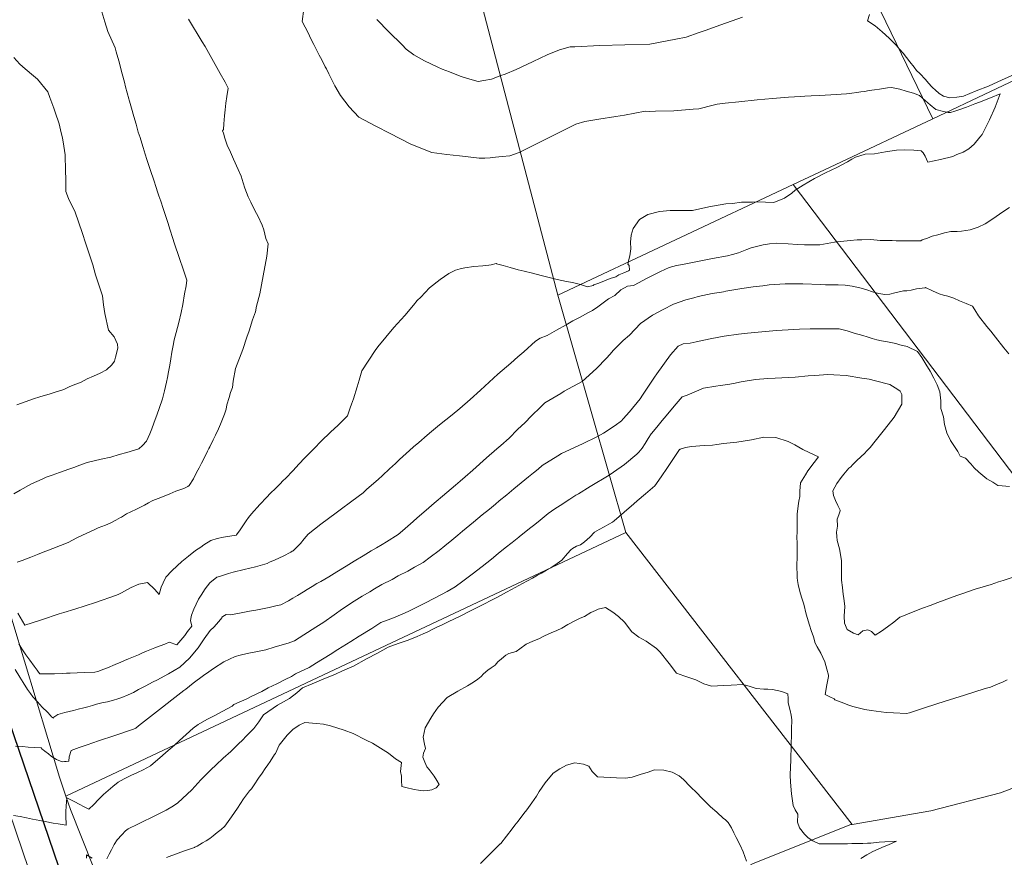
# Model space of a CAD drawing. Header units: inches. Extents: x 11351264 to 11356330, y 6702313 to 6706468.
# Tile 27 of 160: x 11352749 to 11353243, y 6702904 to 6703324. Entities that reach past the tile are written whole.
import ezdxf

# ---------------------------------------------------------------- set-up
doc = ezdxf.new("R2010")
doc.units = ezdxf.units.IN
doc.header["$MEASUREMENT"] = 0
doc.layers.add('Shumate_Contours_clip1', color=7, linetype='Continuous', lineweight=0)
doc.layers.add('Shumate_Parcels_clip1', color=7, linetype='Continuous', lineweight=0)
doc.layers.add('Shumate_Streets_clip1', color=7, linetype='Continuous')

msp = doc.modelspace()

# ---------------------------------------------------------------- linework, layer by layer
at = {"layer": 'Shumate_Contours_clip1'}
for points, elevation in [([(11352789.19, 6703331.49), (11352791.74, 6703323.14), (11352793.24, 6703318.24), (11352796.94, 6703310.18), (11352797.52, 6703308.13), (11352798.85, 6703303.59), (11352800.51, 6703297.06), (11352801.58, 6703292.82), (11352802.17, 6703290.53), (11352803.81, 6703284.5), (11352803.99, 6703283.9), (11352804.16, 6703283.33), (11352805.19, 6703279.9), (11352806.35, 6703275.72), (11352807.39, 6703271.89), (11352808.45, 6703267.87), (11352809.4, 6703265.16), (11352810.35, 6703262.34), (11352811.05, 6703260.05), (11352812.04, 6703256.86), (11352812.88, 6703254.15), (11352813.5, 6703252.15), (11352814.18, 6703250.13), (11352814.86, 6703248.1), (11352816.16, 6703244.23), (11352816.29, 6703243.83), (11352817.55, 6703239.99), (11352818.21, 6703237.96), (11352818.87, 6703235.93), (11352819.77, 6703233.19), (11352820.96, 6703229.52), (11352823.44, 6703221.96), (11352824.35, 6703219.15), (11352825.89, 6703214.42), (11352826.54, 6703212.38), (11352829.2, 6703204.44), (11352831.03, 6703199.06), (11352832.91, 6703193.58), (11352832.49, 6703190.67), (11352831.75, 6703186.82), (11352830.82, 6703181.36), (11352830.03, 6703177.3), (11352828.88, 6703172.3), (11352827.51, 6703167.28), (11352826.58, 6703163.59), (11352826.01, 6703160.83), (11352825.33, 6703157.42), (11352824.84, 6703154.17), (11352824.3, 6703151.03), (11352823.66, 6703147.61), (11352823.15, 6703144.77), (11352822.63, 6703142.38), (11352821.64, 6703138.04), (11352820.7, 6703134.13), (11352818.95, 6703129.26), (11352817.94, 6703126.35), (11352816.37, 6703121.89), (11352815.4, 6703119.1), (11352814.34, 6703116.45), (11352812.67, 6703112.92), (11352810.6, 6703110.67), (11352808.77, 6703108.96), (11352802.73, 6703107.24), (11352798.87, 6703106.11), (11352794.81, 6703104.87), (11352789.97, 6703103.89), (11352782.96, 6703102.1), (11352778.76, 6703100.59), (11352776.7, 6703099.72), (11352773.75, 6703098.82), (11352769, 6703097.13), (11352765.29, 6703095.8), (11352762.29, 6703094.71), (11352760.38, 6703093.8), (11352754.91, 6703091.36), (11352749.21, 6703088.23), (11352746.14, 6703086.51)], 1418), ([(11352891.59, 6703329.73), (11352890.67, 6703323.41), (11352893.67, 6703317.6), (11352895.04, 6703314.66), (11352896.63, 6703311.77), (11352899.25, 6703306.5), (11352900.64, 6703304.11), (11352902.35, 6703300.61), (11352902.91, 6703299.59), (11352904.19, 6703297.05), (11352907.17, 6703291.03), (11352910.01, 6703286.15), (11352914.36, 6703280.46), (11352919.15, 6703275.33), (11352927.71, 6703270.8), (11352934.89, 6703267.09), (11352944.96, 6703261.94), (11352946.89, 6703261.06), (11352955.79, 6703257.6), (11352963.35, 6703256.56), (11352969.72, 6703255.87), (11352976.86, 6703255.16), (11352979.57, 6703254.82), (11352982.38, 6703254.75), (11352985.03, 6703254.9), (11352987.77, 6703255.25), (11352991.09, 6703255.57), (11352994.89, 6703256.03), (11352997.21, 6703256.8), (11352999.53, 6703257.59), (11353002.86, 6703259.25), (11353008.55, 6703262.1), (11353011.22, 6703263.44), (11353017.56, 6703266.63), (11353019.56, 6703267.63), (11353027.92, 6703271.8), (11353032.52, 6703273.2), (11353039.58, 6703274.27), (11353048, 6703275.72), (11353052.41, 6703276.4), (11353062.83, 6703278.29), (11353065.13, 6703278.23), (11353067.92, 6703278.37), (11353077.14, 6703278.5), (11353086.89, 6703279.37), (11353089.64, 6703279.59), (11353096.87, 6703281.3), (11353098.83, 6703281.93), (11353102.97, 6703282.32), (11353109.74, 6703283.05), (11353118.94, 6703283.99), (11353126.66, 6703284.73), (11353130.61, 6703285.03), (11353134.64, 6703285.35), (11353140.73, 6703285.78), (11353142.87, 6703285.86), (11353146.08, 6703286), (11353150.3, 6703286.25), (11353153.14, 6703286.41), (11353155.99, 6703286.57), (11353158.71, 6703286.76), (11353161.05, 6703286.93), (11353163.82, 6703287.12), (11353166.46, 6703287.4), (11353168.87, 6703287.75), (11353170.96, 6703288.05), (11353172.72, 6703288.27), (11353175.07, 6703288.65), (11353177.82, 6703289.06), (11353180.4, 6703289.41), (11353184.34, 6703290.12), (11353186.27, 6703290.17), (11353190.51, 6703289.32), (11353193.7, 6703288.38), (11353197.42, 6703287.37), (11353200.4, 6703286.26), (11353203.39, 6703283.61), (11353205.77, 6703281.53), (11353208.57, 6703279.22), (11353212.37, 6703278.25), (11353214.76, 6703277.74), (11353215.95, 6703277.66), (11353218.06, 6703278.3), (11353220.16, 6703279), (11353223.43, 6703280.15), (11353224.03, 6703280.33), (11353228.16, 6703281.97), (11353230.47, 6703282.87), (11353236.04, 6703285.08), (11353240.84, 6703286.99), (11353238.29, 6703280.42), (11353235.55, 6703274.05), (11353231.86, 6703266.72), (11353230.64, 6703265.24), (11353227.76, 6703261.74), (11353225.12, 6703259.4), (11353222.22, 6703257.79), (11353219.17, 6703256.59), (11353217.08, 6703255.61), (11353210.9, 6703254.07), (11353204.57, 6703252.84), (11353203.24, 6703255.77), (11353202.28, 6703257.5), (11353201.24, 6703258.45), (11353197.55, 6703258.76), (11353192.93, 6703258.89), (11353188.88, 6703258.77), (11353183.28, 6703258), (11353177.79, 6703256.88), (11353173.08, 6703256.85), (11353168.28, 6703255.3), (11353166.45, 6703254.33), (11353164.25, 6703252.89), (11353158.91, 6703250.04), (11353153.28, 6703247.43), (11353147.65, 6703244.65), (11353141.99, 6703241.16), (11353137.96, 6703238.66), (11353136.29, 6703237.22), (11353132.6, 6703234.67), (11353127.29, 6703232.61), (11353119, 6703232.88), (11353116.63, 6703232.63), (11353111.06, 6703232.63), (11353106.63, 6703232.05), (11353103.17, 6703231.92), (11353094.74, 6703230.38), (11353086.58, 6703228.61), (11353078.03, 6703228.5), (11353075.36, 6703228.54), (11353069.98, 6703228), (11353064.06, 6703226.57), (11353060.02, 6703223.96), (11353056.8, 6703219.49), (11353055.75, 6703216.22), (11353055.49, 6703212.69), (11353055.52, 6703209.32), (11353055.14, 6703205.72), (11353054.3, 6703202.54), (11353054.22, 6703202.2), (11353054.12, 6703201.59), (11353054.75, 6703200.91), (11353054.93, 6703198.67), (11353054.37, 6703198.19), (11353052.12, 6703197.33), (11353049.49, 6703196.23), (11353048.14, 6703195.33), (11353045.3, 6703194.37), (11353042.44, 6703193.29), (11353039.56, 6703192.17), (11353037.5, 6703191.46), (11353037.1, 6703191.23), (11353036.64, 6703190.94), (11353033.93, 6703190.24), (11353030.29, 6703191.36), (11353026.28, 6703192.42), (11353023.39, 6703192.94), (11353018.69, 6703193.99), (11353014.66, 6703194.94), (11353010.64, 6703195.93), (11353006.27, 6703197.06), (11353002.16, 6703198.03), (11352999.06, 6703198.82), (11352995.07, 6703199.87), (11352991.62, 6703200.89), (11352988.25, 6703201.85), (11352988.16, 6703201.88), (11352987.96, 6703201.93), (11352985.59, 6703201.23), (11352984.44, 6703201.19), (11352981.41, 6703200.82), (11352976.89, 6703200.38), (11352972.38, 6703199.85), (11352969.93, 6703199.35), (11352967.62, 6703198.61), (11352964.24, 6703197), (11352959.9, 6703193.97), (11352954.53, 6703189.74), (11352950.3, 6703185.1), (11352948.46, 6703183.44), (11352946.6, 6703181.13), (11352942.28, 6703175.92), (11352936.65, 6703169.82), (11352928.72, 6703160.21), (11352927.4, 6703158.25), (11352920.72, 6703148.2), (11352919.31, 6703143.51), (11352918.31, 6703140.07), (11352916.49, 6703134.14), (11352915.53, 6703131.38), (11352914.85, 6703129.57), (11352913.47, 6703125.5), (11352908.72, 6703120.94), (11352904.98, 6703117.36), (11352900.22, 6703112.77), (11352896.74, 6703109.23), (11352894.12, 6703106.53), (11352891.93, 6703104.27), (11352889.24, 6703101.46), (11352886.03, 6703098.01), (11352882.54, 6703094.35), (11352881.11, 6703092.93), (11352879.63, 6703091.45), (11352877.51, 6703089.35), (11352874.68, 6703086.52), (11352872.95, 6703084.69), (11352869.51, 6703081.03), (11352865.28, 6703076.41), (11352863.8, 6703074.5), (11352862.63, 6703072.83), (11352861.26, 6703070.91), (11352859.6, 6703068.29), (11352857.86, 6703065.79), (11352857.74, 6703065.71), (11352857.6, 6703065.67), (11352854.49, 6703065.13), (11352851.3, 6703064.64), (11352848.13, 6703064.02), (11352845, 6703063.08), (11352841.46, 6703060.93), (11352839.85, 6703059.62), (11352837.21, 6703057.96), (11352833.65, 6703055.22), (11352830.32, 6703052.42), (11352828.07, 6703050.38), (11352825.43, 6703047.85), (11352822.35, 6703044.69), (11352820.94, 6703041.76), (11352820.09, 6703039.55), (11352819.08, 6703035.89), (11352816.87, 6703038.44), (11352813.22, 6703041.98), (11352808.74, 6703041.12), (11352804.92, 6703039.38), (11352801.63, 6703037.62), (11352800.06, 6703036.75), (11352798.81, 6703036.11), (11352797.55, 6703035.62), (11352794.27, 6703034.45), (11352790.41, 6703033.07), (11352787.04, 6703031.95), (11352781.83, 6703030.26), (11352776.63, 6703028.6), (11352771.26, 6703026.87), (11352768.9, 6703026.16), (11352765.89, 6703025.16), (11352763, 6703024.23), (11352759.44, 6703023.07), (11352751.68, 6703020.62), (11352748.11, 6703026.6)], 1414), ([(11352833.79, 6703324.48), (11352840.63, 6703313.19), (11352842.14, 6703310.75), (11352849.55, 6703297.25), (11352852.03, 6703292.9), (11352853.67, 6703289.95), (11352852.93, 6703285.63), (11352852.38, 6703282.35), (11352852.14, 6703279.06), (11352851.84, 6703276.05), (11352851.4, 6703271.96), (11352851.29, 6703269.18), (11352850.83, 6703268.57), (11352851.35, 6703267.39), (11352851.93, 6703264.87), (11352853.18, 6703261.24), (11352854.75, 6703257.76), (11352856.36, 6703254.29), (11352858.67, 6703249.14), (11352860.06, 6703245.7), (11352861.14, 6703242.37), (11352861.95, 6703239.71), (11352863.71, 6703235.32), (11352864.94, 6703232.65), (11352867.19, 6703228.25), (11352868.48, 6703225.91), (11352870.62, 6703221.2), (11352871.5, 6703218.87), (11352872.58, 6703214.53), (11352873.63, 6703211.85), (11352872.97, 6703205.56), (11352871.2, 6703195.72), (11352869.55, 6703186.8), (11352867.88, 6703180.59), (11352867.26, 6703177.79), (11352865.79, 6703173.66), (11352864.18, 6703168.22), (11352862.96, 6703164.98), (11352860.93, 6703158.75), (11352857.23, 6703149.25), (11352856.14, 6703142.97), (11352855.74, 6703139.76), (11352854.81, 6703137.27), (11352854.1, 6703134.66), (11352853.02, 6703131.04), (11352852.69, 6703128.94), (11352851.81, 6703126.38), (11352850.83, 6703123.84), (11352849.78, 6703121.31), (11352848.78, 6703118.97), (11352847.34, 6703115.93), (11352846.17, 6703113.44), (11352844.42, 6703110), (11352843.89, 6703109.16), (11352843.31, 6703107.9), (11352841.56, 6703104.29), (11352840.32, 6703101.88), (11352839.03, 6703099.49), (11352837.72, 6703097.16), (11352836.3, 6703093.99), (11352834.03, 6703090.61), (11352833.34, 6703090.18), (11352831.34, 6703089.18), (11352827.4, 6703087.74), (11352824.43, 6703086.47), (11352821.46, 6703085.25), (11352818.47, 6703084.08), (11352815.84, 6703083.02), (11352815.5, 6703082.84), (11352813.62, 6703081.85), (11352811.62, 6703080.8), (11352809.61, 6703079.76), (11352807.64, 6703078.7), (11352804.83, 6703077.37), (11352802.68, 6703076.4), (11352800.11, 6703074.77), (11352799.62, 6703074.48), (11352797.23, 6703073.2), (11352794.43, 6703071.75), (11352792.14, 6703070.74), (11352790.26, 6703070.03), (11352788.38, 6703069.34), (11352786.35, 6703068.42), (11352782.71, 6703066.77), (11352777.76, 6703064.28), (11352773.31, 6703062.02), (11352765.64, 6703059.01), (11352759.95, 6703056.81), (11352757.97, 6703056.03), (11352754.62, 6703054.71), (11352750.31, 6703053.04), (11352747.82, 6703052.08)], 1416), ([(11352928.13, 6703324.36), (11352934.21, 6703318.15), (11352940.91, 6703311.55), (11352942.82, 6703309.5), (11352946.71, 6703306.61), (11352952.02, 6703303.65), (11352958.8, 6703300.42), (11352960.96, 6703299.4), (11352964.7, 6703298.01), (11352969.95, 6703295.88), (11352973.68, 6703294.75), (11352978.98, 6703293.27), (11352981.8, 6703293.75), (11352985.71, 6703294.46), (11352990.35, 6703296.2), (11352992.51, 6703296.93), (11352998.08, 6703299.28), (11353000.51, 6703300.47), (11353006.56, 6703303.28), (11353013.58, 6703306.62), (11353019.8, 6703309.06), (11353025.21, 6703310.68), (11353027.49, 6703310.7), (11353040.09, 6703311.21), (11353052.61, 6703311.6), (11353065.14, 6703312.01), (11353078.14, 6703314.4), (11353083.27, 6703315.43), (11353089.9, 6703317.87), (11353092.93, 6703318.85), (11353100.71, 6703321.73), (11353111.52, 6703325.58)], 1412), ([(11353175.33, 6703326.77), (11353174.22, 6703323.69), (11353178.19, 6703321.14), (11353181.69, 6703318.12), (11353185.12, 6703314.93), (11353188.64, 6703311.48), (11353190.39, 6703309.52), (11353192.15, 6703307.48), (11353195.56, 6703303.17), (11353197.68, 6703300.47), (11353198.9, 6703298.76), (11353200.47, 6703297.21), (11353203.35, 6703294.23), (11353204.92, 6703292.41), (11353206.55, 6703290.64), (11353208.67, 6703288.61), (11353209.78, 6703287.67), (11353210.27, 6703287.17), (11353212.41, 6703285.93), (11353215.64, 6703284.96), (11353219.18, 6703285.3), (11353222.41, 6703285.93), (11353228.85, 6703288.47), (11353234.93, 6703290.96), (11353241.88, 6703294.14), (11353248.99, 6703297.28)], 1412), ([(11352746.08, 6703305.23), (11352749.17, 6703301.87), (11352751.84, 6703299.61), (11352756.02, 6703296.14), (11352758.04, 6703294.42), (11352763.08, 6703288.08), (11352764.19, 6703285.17), (11352766.17, 6703279.86), (11352766.81, 6703277.77), (11352768.79, 6703271.97), (11352769.91, 6703267.49), (11352770.44, 6703264.93), (11352771.23, 6703260.74), (11352771.94, 6703256.39), (11352771.95, 6703248.36), (11352772.16, 6703244.18), (11352772.27, 6703238.04), (11352773.59, 6703234.55), (11352775.52, 6703230.34), (11352776.71, 6703228.16), (11352780.5, 6703216.97), (11352782.01, 6703212.37), (11352785.77, 6703201.24), (11352787.08, 6703196.33), (11352790.59, 6703185.67), (11352791.03, 6703181.27), (11352791.71, 6703176.87), (11352793.57, 6703168.53), (11352796.47, 6703165.19), (11352798.18, 6703161.56), (11352798.34, 6703159.54), (11352797.06, 6703154.9), (11352796.94, 6703154.28), (11352796.58, 6703152.96), (11352795.23, 6703151.19), (11352792.58, 6703148.65), (11352789.48, 6703146.98), (11352786.14, 6703145.4), (11352782.86, 6703144.18), (11352779.86, 6703142.51), (11352777.29, 6703141.45), (11352774.19, 6703140.27), (11352771.12, 6703138.82), (11352766.38, 6703137.25), (11352764.36, 6703136.6), (11352759.15, 6703135.16), (11352755.92, 6703134.02), (11352751.72, 6703132.58), (11352747.64, 6703131.03)], 1420), ([(11353245.45, 6703230.06), (11353242.22, 6703227.79), (11353238.87, 6703225.54), (11353236.19, 6703223.66), (11353233.29, 6703221.78), (11353229.75, 6703220.25), (11353225.83, 6703218.88), (11353221.42, 6703218.12), (11353219.25, 6703217.95), (11353216.18, 6703217.94), (11353212.87, 6703217.26), (11353209.62, 6703216.41), (11353206.78, 6703215.62), (11353204.33, 6703214.71), (11353201.68, 6703213.82), (11353201.11, 6703213.34), (11353199.29, 6703213.34), (11353194.74, 6703213.29), (11353192.22, 6703213.24), (11353188.68, 6703213.33), (11353186.63, 6703213.43), (11353183.32, 6703213.49), (11353180.69, 6703213.5), (11353176.01, 6703214.07), (11353171.51, 6703213.9), (11353169.05, 6703213.81), (11353165.68, 6703213.57), (11353157.83, 6703212.57), (11353150.44, 6703211.32), (11353142.78, 6703211.23), (11353139.07, 6703211.49), (11353134.48, 6703211.74), (11353128.65, 6703212.15), (11353125.2, 6703211.79), (11353121.98, 6703211.29), (11353115.93, 6703209.76), (11353113.71, 6703208.94), (11353109.54, 6703207.31), (11353106.64, 6703206.46), (11353104.09, 6703205.72), (11353096.56, 6703204.43), (11353089.02, 6703203.01), (11353081.48, 6703201.51), (11353078.51, 6703201.01), (11353074.76, 6703200.01), (11353070.46, 6703197.89), (11353066.46, 6703195.95), (11353063.04, 6703194.18), (11353059.82, 6703192.43), (11353056.89, 6703190.91), (11353053.9, 6703190.61), (11353050.56, 6703188.69), (11353047.64, 6703185.91), (11353044.35, 6703184.2), (11353041.64, 6703182.3), (11353039.04, 6703180.28), (11353036.32, 6703178.38), (11353034.1, 6703177.15), (11353030.16, 6703175.08), (11353026.51, 6703173.23), (11353023.13, 6703171.2), (11353018.37, 6703168.48), (11353015.99, 6703167.18), (11353013.6, 6703165.89), (11353010.06, 6703164.52), (11353007.7, 6703163.01), (11353001.88, 6703157.64), (11352998.94, 6703155.17), (11352995.36, 6703151.92), (11352988.86, 6703146.44), (11352980.13, 6703138.36), (11352975, 6703133.75), (11352969.9, 6703129.16), (11352965.91, 6703126.03), (11352962.76, 6703123.46), (11352959.62, 6703120.99), (11352955.67, 6703117.73), (11352953.37, 6703115.9), (11352949.19, 6703112.25), (11352946.6, 6703109.97), (11352944.64, 6703108.23), (11352939.61, 6703103.59), (11352937.56, 6703101.66), (11352934.59, 6703098.93), (11352930.99, 6703095.63), (11352928.82, 6703093.69), (11352923.2, 6703088.71), (11352921.25, 6703086.99), (11352915.71, 6703082.67), (11352909.87, 6703078.45), (11352907.76, 6703076.91), (11352900.09, 6703071.16), (11352893.68, 6703066.17), (11352891.76, 6703063.9), (11352889.91, 6703061.44), (11352886.45, 6703058.02), (11352886.14, 6703057.8), (11352885.79, 6703057.59), (11352885.05, 6703057.17), (11352881.15, 6703055.11), (11352877.21, 6703053.38), (11352874.37, 6703052.13), (11352873.2, 6703051.45), (11352867.33, 6703049.8), (11352861.71, 6703048.5), (11352856.12, 6703047.08), (11352853.71, 6703046.41), (11352851.32, 6703045.63), (11352849.22, 6703044.92), (11352847.86, 6703044.56), (11352844.41, 6703041.81), (11352842.13, 6703038.81), (11352840.01, 6703035.68), (11352838.77, 6703033.52), (11352836.39, 6703028.62), (11352835.24, 6703025.61), (11352835.04, 6703024.68), (11352834.77, 6703022.88), (11352835.36, 6703020.09), (11352833.25, 6703017.43), (11352831.84, 6703015.35), (11352827.93, 6703010.77), (11352824.01, 6703011.99), (11352821.79, 6703011.07), (11352819.51, 6703010.27), (11352816.82, 6703009.25), (11352812.65, 6703007.49), (11352810.6, 6703006.6), (11352808.56, 6703005.72), (11352805.38, 6703004.37), (11352803.63, 6703003.61), (11352801.67, 6703002.79), (11352799.72, 6703001.98), (11352796.88, 6703000.8), (11352793.04, 6702999.19), (11352790.81, 6702998.26), (11352788.82, 6702997.42), (11352788.26, 6702997.3), (11352786.73, 6702996.97), (11352781.52, 6702996.82), (11352777.88, 6702996.73), (11352774.31, 6702996.53), (11352772.6, 6702996.43), (11352770.47, 6702996.27), (11352766.51, 6702996.14), (11352762.8, 6702996.11), (11352759.74, 6702996.13), (11352759.17, 6702996.23), (11352758.55, 6702996.92), (11352757.79, 6702998.01), (11352756.24, 6703000.03), (11352754.12, 6703002.93), (11352752.1, 6703005.76), (11352750.1, 6703008.69), (11352748.61, 6703011.22)], 1412), ([(11353245.18, 6703156.68), (11353242.7, 6703159.6), (11353238.46, 6703164.96), (11353236.1, 6703167.94), (11353234.22, 6703170.32), (11353229.96, 6703175.65), (11353228.18, 6703178.74), (11353227.04, 6703180.48), (11353223.71, 6703181.83), (11353220.43, 6703183.15), (11353217.53, 6703184.52), (11353214.53, 6703185.62), (11353212.42, 6703186.14), (11353210.27, 6703186.67), (11353206.88, 6703188.27), (11353203.46, 6703189.85), (11353203.2, 6703189.81), (11353198.94, 6703189.18), (11353196.15, 6703188.54), (11353193.98, 6703188.24), (11353192.4, 6703188.21), (11353188.07, 6703187.22), (11353185.56, 6703186.53), (11353182.93, 6703186.38), (11353179.97, 6703186.96), (11353177.25, 6703187.63), (11353173.41, 6703188.9), (11353170.51, 6703189.71), (11353166.55, 6703190.63), (11353163.14, 6703191.13), (11353159.54, 6703191.2), (11353153.16, 6703191.31), (11353150.7, 6703191.4), (11353141.8, 6703191.72), (11353133.06, 6703191.75), (11353124.94, 6703191.21), (11353121.76, 6703190.77), (11353117.02, 6703190.3), (11353111.27, 6703189.35), (11353109.26, 6703189.11), (11353103.19, 6703188.11), (11353102.03, 6703187.81), (11353101.06, 6703187.64), (11353096.35, 6703186.83), (11353089.37, 6703185.36), (11353087.11, 6703184.76), (11353083.19, 6703183.66), (11353077.06, 6703181.54), (11353071.77, 6703178.95), (11353066.52, 6703176.02), (11353060.49, 6703171.88), (11353054.88, 6703166.06), (11353051.73, 6703163.28), (11353046.94, 6703158.55), (11353045, 6703156.36), (11353043.4, 6703154.47), (11353038.44, 6703149.29), (11353031.22, 6703142.84), (11353022.19, 6703137.87), (11353020.44, 6703136.73), (11353012.48, 6703132.1), (11353010.5, 6703130.08), (11353005.63, 6703125.45), (11353002.54, 6703122.26), (11352998.78, 6703118.71), (11352994.6, 6703114.43), (11352990.31, 6703110.68), (11352988.3, 6703108.99), (11352983.23, 6703104.52), (11352976.31, 6703098.36), (11352972.57, 6703095.01), (11352969.99, 6703092.85), (11352967.57, 6703090.84), (11352963.23, 6703087.09), (11352955.82, 6703080.71), (11352954.15, 6703079.21), (11352948.42, 6703074.32), (11352946.49, 6703072.59), (11352941.02, 6703067.95), (11352938.83, 6703065.99), (11352933, 6703062.42), (11352930.83, 6703061.02), (11352928.04, 6703059.35), (11352925.42, 6703057.77), (11352921.36, 6703055.32), (11352916.87, 6703052.64), (11352912.74, 6703050.1), (11352908.19, 6703047.29), (11352904.18, 6703044.8), (11352900.02, 6703042.52), (11352898.11, 6703041.41), (11352895.75, 6703040), (11352893.2, 6703038.38), (11352891.45, 6703037.29), (11352888.42, 6703035.43), (11352886.08, 6703034.03), (11352883.83, 6703032.74), (11352880, 6703030.78), (11352877.45, 6703030.2), (11352874.16, 6703029.5), (11352870.87, 6703028.75), (11352870.79, 6703028.73), (11352867.55, 6703028.11), (11352864.26, 6703027.52), (11352860.96, 6703026.9), (11352858.42, 6703026.44), (11352857.43, 6703026.3), (11352854.84, 6703025.79), (11352852.55, 6703025.83), (11352850.87, 6703024.98), (11352850.47, 6703024.55), (11352850.56, 6703024.44), (11352848.71, 6703022.18), (11352846.55, 6703019.66), (11352844.6, 6703017.8), (11352841.56, 6703013.67), (11352838.51, 6703009.18), (11352834.18, 6703004.01), (11352829.44, 6702999.5), (11352823.67, 6702996.07), (11352817.85, 6702993.02), (11352816, 6702992.14), (11352812.03, 6702990.01), (11352808.68, 6702988.32), (11352806.1, 6702986.75), (11352803.48, 6702985.56), (11352800.31, 6702984.25), (11352798.27, 6702983.6), (11352796.02, 6702982.97), (11352793.06, 6702982.18), (11352790.28, 6702981.53), (11352787.65, 6702980.95), (11352785.52, 6702980.32), (11352783.3, 6702979.66), (11352781.23, 6702979.13), (11352778.31, 6702978.42), (11352776.03, 6702977.82), (11352771.68, 6702976.69), (11352768.16, 6702975.78), (11352766.24, 6702974.48), (11352765.98, 6702973.91), (11352765.02, 6702974.54), (11352764.46, 6702975.18), (11352762.92, 6702976.86), (11352760.35, 6702979.51), (11352757.93, 6702982.16), (11352755.68, 6702984.65), (11352754.42, 6702986.26), (11352753.04, 6702988.37), (11352750.86, 6702991.79), (11352749.2, 6702994.4), (11352746.85, 6702998.32)], 1410), ([(11353245.49, 6703090.13), (11353241.88, 6703090.44), (11353239.65, 6703090.58), (11353237.11, 6703092.22), (11353234.22, 6703093.98), (11353230.22, 6703097.22), (11353227.8, 6703099.43), (11353226.05, 6703101.42), (11353223.45, 6703104.24), (11353220.8, 6703105.33), (11353219.55, 6703107.59), (11353215.96, 6703113.12), (11353214.11, 6703116.97), (11353213, 6703121.24), (11353212.35, 6703124.98), (11353211.13, 6703129.26), (11353211.14, 6703133.06), (11353210.66, 6703137.61), (11353209.17, 6703141.09), (11353207.55, 6703144.5), (11353205.66, 6703148.03), (11353203.57, 6703151.41), (11353201.54, 6703154.77), (11353199.36, 6703157.89), (11353194.16, 6703160.25), (11353190.52, 6703161.18), (11353188.52, 6703161.75), (11353184.36, 6703162.6), (11353181.31, 6703163.15), (11353178.9, 6703163.61), (11353176.63, 6703164.29), (11353174.16, 6703165.11), (11353171.91, 6703165.82), (11353167.61, 6703167), (11353164.03, 6703168.23), (11353162.07, 6703168.68), (11353160.05, 6703169.13), (11353154.25, 6703169.22), (11353150.04, 6703169.15), (11353145.55, 6703169.17), (11353140.26, 6703168.95), (11353137.32, 6703168.84), (11353128.61, 6703168.35), (11353119.39, 6703167.58), (11353114.16, 6703167.04), (11353109.57, 6703166.57), (11353102.4, 6703165.52), (11353099.65, 6703165.03), (11353095.32, 6703164.24), (11353088.32, 6703162.72), (11353085.31, 6703162.07), (11353081.79, 6703161.61), (11353079.33, 6703160.57), (11353075.53, 6703156.19), (11353068.66, 6703146.56), (11353067.53, 6703144.9), (11353061.52, 6703135.87), (11353060.28, 6703134.13), (11353054.98, 6703127.49), (11353051.8, 6703124.03), (11353050.98, 6703123.07), (11353047.68, 6703120.66), (11353041.89, 6703116.86), (11353038.8, 6703115.25), (11353031.43, 6703111.56), (11353020.83, 6703106.62), (11353018.93, 6703105.5), (11353011.11, 6703100.62), (11353009.03, 6703098.81), (11353006.72, 6703096.94), (11353004.27, 6703095.02), (11353000.55, 6703092), (11352996.93, 6703088.94), (11352993.32, 6703085.88), (11352989.61, 6703082.86), (11352987.68, 6703081.29), (11352984.64, 6703078.81), (11352981, 6703075.84), (11352976.63, 6703072.27), (11352971.23, 6703067.74), (11352968.83, 6703065.74), (11352965.83, 6703063.2), (11352962.34, 6703060.32), (11352959.52, 6703058.07), (11352954.96, 6703054.73), (11352951.44, 6703051.93), (11352947.15, 6703049.67), (11352943.67, 6703047.69), (11352938.95, 6703045.24), (11352935.83, 6703043.52), (11352930.76, 6703040.9), (11352927.06, 6703038.71), (11352924.66, 6703037.28), (11352920.87, 6703035.03), (11352916.81, 6703032.59), (11352910.94, 6703028.67), (11352906.86, 6703025.8), (11352901.54, 6703022.09), (11352897.66, 6703019.47), (11352891.52, 6703015.67), (11352886.83, 6703012.76), (11352883.72, 6703011.5), (11352880.77, 6703010.63), (11352876.69, 6703009.46), (11352872.52, 6703008.25), (11352869.2, 6703007.58), (11352863.15, 6703006.31), (11352859.71, 6703005.48), (11352857.12, 6703004.9), (11352851.36, 6703002.18), (11352846.25, 6702998.81), (11352843.93, 6702997.17), (11352841.18, 6702995.23), (11352836.13, 6702991.52), (11352832.32, 6702988.52), (11352831.34, 6702987.84), (11352825.31, 6702983.11), (11352820.66, 6702979.46), (11352814.65, 6702974.73), (11352808.69, 6702970.01), (11352807.24, 6702968.91), (11352806.11, 6702968.32), (11352802.55, 6702967.17), (11352799.2, 6702966.07), (11352797.28, 6702965.43), (11352794.34, 6702964.42), (11352791.1, 6702963.31), (11352788.66, 6702962.49), (11352782.94, 6702960.55), (11352778.9, 6702959.18), (11352774.89, 6702957.69), (11352773.88, 6702954.56), (11352773.69, 6702952.39), (11352772.3, 6702952.11), (11352771.44, 6702952.13), (11352770.3, 6702952.07), (11352767.49, 6702953.19), (11352765.03, 6702954.73), (11352763.43, 6702955.95), (11352761.68, 6702957.37), (11352760.78, 6702958.08), (11352760.31, 6702958.39), (11352759.76, 6702959.03), (11352756.33, 6702959.28), (11352753.36, 6702959.45), (11352750.46, 6702959.63), (11352746.98, 6702959.79)], 1408), ([(11353246.8, 6703044.51), (11353242.3, 6703042.96), (11353240.06, 6703042.23), (11353236.32, 6703040.95), (11353232.36, 6703039.81), (11353228.32, 6703038.58), (11353222.19, 6703036.51), (11353219.04, 6703035.4), (11353215.87, 6703034.31), (11353212.69, 6703033.13), (11353209.57, 6703031.96), (11353205.7, 6703030.5), (11353201.89, 6703029.03), (11353198.09, 6703027.55), (11353194.29, 6703026.06), (11353190.67, 6703024.63), (11353190.54, 6703024.53), (11353190.52, 6703024.51), (11353190.5, 6703024.5), (11353187.45, 6703022.14), (11353184.37, 6703019.74), (11353181.26, 6703017.48), (11353178.09, 6703015.56), (11353176.36, 6703017.37), (11353174.47, 6703018.19), (11353171.98, 6703017.78), (11353169.7, 6703015.63), (11353167.27, 6703016.61), (11353164.04, 6703018.37), (11353162.76, 6703021.48), (11353162.65, 6703025.15), (11353162.89, 6703029.97), (11353162.38, 6703034.15), (11353162.06, 6703035.92), (11353161.69, 6703039.53), (11353161.32, 6703043.14), (11353161.21, 6703048.47), (11353161.32, 6703050.55), (11353161.34, 6703053.01), (11353160.19, 6703058.9), (11353159.16, 6703062.99), (11353158.87, 6703065.04), (11353158.68, 6703067.2), (11353159.18, 6703070.23), (11353159.06, 6703073.8), (11353159.91, 6703075.92), (11353160.62, 6703077.92), (11353160.6, 6703078.17), (11353160.59, 6703078.25), (11353159.46, 6703080.56), (11353158.31, 6703083.07), (11353157.29, 6703085.55), (11353156.97, 6703087.85), (11353158.84, 6703091.53), (11353161.03, 6703094.56), (11353162.4, 6703096.22), (11353165.02, 6703099.37), (11353165.9, 6703100.04), (11353166.7, 6703100.91), (11353167.43, 6703101.68), (11353169.07, 6703103.24), (11353170.84, 6703104.75), (11353173.06, 6703106.93), (11353173.67, 6703107.61), (11353175.6, 6703109.69), (11353178.08, 6703112.8), (11353182.84, 6703118.67), (11353187.63, 6703124.88), (11353191.57, 6703131.44), (11353191.6, 6703136.28), (11353190.75, 6703137.84), (11353189.54, 6703138.8), (11353185.46, 6703141.26), (11353178.34, 6703143.08), (11353175.07, 6703143.89), (11353171.42, 6703144.51), (11353163.53, 6703145.76), (11353157.41, 6703146.06), (11353154.32, 6703146.27), (11353147.85, 6703145.79), (11353144.61, 6703145.62), (11353137.95, 6703145.01), (11353127.98, 6703144.43), (11353124.38, 6703144.26), (11353118.05, 6703143.72), (11353110.91, 6703142.59), (11353107.05, 6703141.77), (11353104.32, 6703141.32), (11353100.37, 6703140.73), (11353098.22, 6703140.35), (11353092.1, 6703139.45), (11353086.19, 6703136.87), (11353083.81, 6703135.84), (11353081.4, 6703135.02), (11353077.34, 6703130.38), (11353073.29, 6703125.63), (11353071.31, 6703123.27), (11353069.24, 6703120.75), (11353066.09, 6703116.78), (11353065.79, 6703116.44), (11353064.21, 6703114.1), (11353062.81, 6703111.67), (11353061.29, 6703109.3), (11353059.65, 6703107.39), (11353059.22, 6703106.91), (11353058.64, 6703106.39), (11353052.41, 6703101.18), (11353050.7, 6703099.89), (11353044.65, 6703095.77), (11353035.26, 6703090.03), (11353029.32, 6703086.41), (11353028.02, 6703085.68), (11353025.04, 6703083.79), (11353020.13, 6703080.64), (11353017.53, 6703078.93), (11353015.76, 6703077.73), (11353014.08, 6703076.56), (11353012.09, 6703074.91), (11353010.04, 6703073.14), (11353007.39, 6703071.04), (11353004.71, 6703068.98), (11353002.05, 6703066.9), (11352999.79, 6703065.1), (11352999.34, 6703064.74), (11352995.99, 6703062.04), (11352992.55, 6703059.27), (11352989.11, 6703056.5), (11352985.66, 6703053.74), (11352980.94, 6703050), (11352975.98, 6703046.07), (11352971.34, 6703042.56), (11352967.51, 6703039.73), (11352963.4, 6703037.44), (11352957.43, 6703034.24), (11352951.9, 6703031.5), (11352948.97, 6703029.92), (11352944.2, 6703027.58), (11352940.81, 6703026.07), (11352935.64, 6703023.83), (11352933.38, 6703023.13), (11352930.15, 6703021.84), (11352925.61, 6703018.88), (11352919.4, 6703015.12), (11352915.17, 6703012.38), (11352908.64, 6703008.43), (11352904.7, 6703005.88), (11352897.88, 6703001.74), (11352894.21, 6702999.38), (11352887.4, 6702996.1), (11352885.45, 6702994.82), (11352882.23, 6702993.27), (11352877.96, 6702991.07), (11352873.73, 6702989.06), (11352870.48, 6702987.33), (11352865.18, 6702984.86), (11352863.01, 6702983.66), (11352856.46, 6702980.73), (11352856.14, 6702980.43), (11352855.6, 6702980.01), (11352850.99, 6702977.49), (11352846.57, 6702975.15), (11352842.86, 6702973.18), (11352838.5, 6702970.8), (11352836, 6702968.84), (11352832.56, 6702965.72), (11352829.19, 6702962.73), (11352826.64, 6702960.43), (11352822.29, 6702956.63), (11352820.71, 6702955.2), (11352814.73, 6702950.07), (11352810.9, 6702947.95), (11352808.06, 6702946.63), (11352804.8, 6702945.17), (11352801.45, 6702943.42), (11352798.47, 6702941.74), (11352795.75, 6702939.71), (11352793.44, 6702937.67), (11352791.12, 6702935.62), (11352788.5, 6702933.06), (11352786.22, 6702930.69), (11352783.77, 6702928.2), (11352781.08, 6702929.64), (11352779.18, 6702930.65), (11352776.42, 6702932.07), (11352772.64, 6702933.88), (11352772.29, 6702929.71), (11352772.25, 6702927.12), (11352772.26, 6702925.04), (11352772.36, 6702920.23), (11352768.3, 6702920.88), (11352765.77, 6702921.31), (11352761.81, 6702922.05), (11352759.13, 6702922.56), (11352755.51, 6702923.29), (11352752.46, 6702923.91), (11352749.28, 6702924.56), (11352745.86, 6702925.03)], 1406), ([(11353244.42, 6702993.06), (11353242.4, 6702992.16), (11353239.44, 6702990.9), (11353236.04, 6702989.48), (11353233.33, 6702988.76), (11353232.78, 6702988.61), (11353223, 6702985.49), (11353213.22, 6702982.36), (11353203.45, 6702979.23), (11353195.32, 6702976.65), (11353193.84, 6702976.29), (11353187.34, 6702976.55), (11353183.67, 6702976.71), (11353176.06, 6702977.68), (11353172.9, 6702978.29), (11353166.92, 6702979.82), (11353165.01, 6702980.42), (11353161.07, 6702981.99), (11353158.34, 6702982.9), (11353157.96, 6702983.07), (11353157.6, 6702983.55), (11353155.46, 6702984.65), (11353153.11, 6702985.84), (11353153.97, 6702990.55), (11353154.74, 6702994.8), (11353154.72, 6702995.4), (11353153.95, 6702998.54), (11353152.84, 6703002.24), (11353150.95, 6703006.46), (11353149.13, 6703009.61), (11353148.1, 6703011.5), (11353147.15, 6703014.77), (11353146.11, 6703017.82), (11353145.18, 6703020.51), (11353143.55, 6703026.07), (11353142.32, 6703031.07), (11353141.35, 6703034.1), (11353140.68, 6703036.35), (11353140, 6703038.83), (11353139.5, 6703040.98), (11353139.17, 6703043.02), (11353139.03, 6703044.34), (11353138.94, 6703046.43), (11353138.9, 6703049.08), (11353138.93, 6703051.53), (11353138.98, 6703053.77), (11353139.09, 6703058.47), (11353139.1, 6703061.9), (11353138.92, 6703064.56), (11353138.99, 6703067.61), (11353139, 6703070.18), (11353138.99, 6703076.29), (11353139.46, 6703080.34), (11353139.85, 6703082.73), (11353140.41, 6703085.03), (11353140.39, 6703087.79), (11353140.77, 6703091.88), (11353143.28, 6703095.97), (11353144.45, 6703097.96), (11353147.54, 6703102.11), (11353149.65, 6703104.95), (11353147.84, 6703105.81), (11353141.85, 6703108.64), (11353137.83, 6703111.01), (11353134.58, 6703112.75), (11353128.31, 6703114.7), (11353122.22, 6703114.82), (11353116.18, 6703113.53), (11353108.79, 6703112.35), (11353102.07, 6703111.59), (11353098.68, 6703111.25), (11353096.61, 6703110.79), (11353092.4, 6703110.65), (11353086.07, 6703110.16), (11353082.99, 6703109.61), (11353080.35, 6703108.88), (11353080.11, 6703108.68), (11353080.05, 6703108.59), (11353077.04, 6703104.17), (11353073.9, 6703099.59), (11353070.76, 6703095.02), (11353067.61, 6703090.47), (11353062.87, 6703086.39), (11353058.76, 6703082.86), (11353057.17, 6703081.46), (11353052.31, 6703077.17), (11353047.23, 6703072.82), (11353046.4, 6703072.26), (11353044.59, 6703071.24), (11353042.16, 6703069.88), (11353039.72, 6703068.51), (11353037.29, 6703067.14), (11353035.07, 6703064.75), (11353032.33, 6703062.4), (11353030.35, 6703060.83), (11353028.38, 6703060.13), (11353026.33, 6703059.02), (11353025.55, 6703058.31), (11353023.76, 6703056.47), (11353020.91, 6703053.23), (11353018.62, 6703051.45), (11353015.54, 6703049.28), (11353013.32, 6703048.07), (11353010.77, 6703046.69), (11353008.71, 6703045.57), (11353006.19, 6703044.21), (11353003.68, 6703042.84), (11353001.17, 6703041.47), (11352999.38, 6703040.48), (11352995.72, 6703038.47), (11352993.17, 6703037.07), (11352990.63, 6703035.65), (11352987.68, 6703034.08), (11352984.72, 6703032.6), (11352982.81, 6703031.65), (11352978.77, 6703029.62), (11352974.53, 6703027.48), (11352970.31, 6703025.26), (11352963.92, 6703022.28), (11352960.89, 6703020.79), (11352958.68, 6703019.71), (11352956.2, 6703018.48), (11352953.42, 6703017.12), (11352951.51, 6703016.17), (11352948.5, 6703014.89), (11352943.86, 6703013.03), (11352939.39, 6703011.54), (11352937.06, 6703010.69), (11352933.92, 6703009.54), (11352928.6, 6703006.57), (11352922.92, 6703003.63), (11352916.53, 6703000.02), (11352912.12, 6702998.17), (11352906.23, 6702995.55), (11352901.53, 6702993.63), (11352895.72, 6702991.07), (11352890.94, 6702989.08), (11352888.02, 6702986.67), (11352884.37, 6702983.82), (11352878.39, 6702980.36), (11352871.32, 6702975.66), (11352868.93, 6702972.07), (11352866.43, 6702968.68), (11352862.65, 6702964.85), (11352860.8, 6702962.88), (11352858.86, 6702961.02), (11352854.96, 6702957.22), (11352851.15, 6702953.93), (11352847.57, 6702950.56), (11352844.84, 6702948.02), (11352842.69, 6702945.75), (11352839.98, 6702942.94), (11352835.39, 6702937.9), (11352828.39, 6702931.44), (11352826.18, 6702930.02), (11352822.45, 6702927.76), (11352817.83, 6702925.37), (11352808.3, 6702920.76), (11352803.51, 6702918.36), (11352802.18, 6702917.35), (11352800.23, 6702915.34), (11352797.97, 6702912.91), (11352796.45, 6702910.52), (11352795.07, 6702907.89), (11352793.91, 6702905.7), (11352792.81, 6702903.38)], 1404), ([(11353170.94, 6702903.59), (11353173.97, 6702905.35), (11353177.03, 6702907.03), (11353182.59, 6702909.47), (11353184.83, 6702910.45), (11353188.91, 6702912.25), (11353183.07, 6702911.84), (11353180.18, 6702911.64), (11353175.9, 6702911.3), (11353174.22, 6702911.16), (11353171.96, 6702911.13), (11353166.39, 6702910.99), (11353164.25, 6702910.96), (11353159.55, 6702910.89), (11353156.37, 6702910.9), (11353154.22, 6702910.88), (11353150.13, 6702910.91), (11353146.9, 6702912.44), (11353144.62, 6702913.84), (11353142.7, 6702915.8), (11353140.18, 6702918.98), (11353139.15, 6702921.78), (11353139.28, 6702925.68), (11353138.09, 6702927.89), (11353136.95, 6702930.14), (11353136.16, 6702935.96), (11353135.61, 6702941.78), (11353135.51, 6702945.36), (11353135.67, 6702949.51), (11353135.8, 6702952.71), (11353135.88, 6702954.91), (11353135.97, 6702958.53), (11353136.07, 6702961.98), (11353136.11, 6702964.38), (11353136.22, 6702968.45), (11353136.4, 6702973.02), (11353135.98, 6702975.39), (11353135.5, 6702977.74), (11353134.56, 6702981.64), (11353134.49, 6702983.74), (11353134.37, 6702986.18), (11353132.18, 6702986.91), (11353129.4, 6702987.72), (11353128.09, 6702987.95), (11353126.76, 6702988.3), (11353124.39, 6702988.49), (11353122.22, 6702988.54), (11353118.47, 6702988.86), (11353114.93, 6702990), (11353111.81, 6702990.79), (11353105.97, 6702990.46), (11353102, 6702990.26), (11353096, 6702989.95), (11353092.2, 6702991.12), (11353088.18, 6702993.18), (11353082.19, 6702995.19), (11353078.53, 6702996.41), (11353074.79, 6703001.28), (11353070.3, 6703007.06), (11353068.44, 6703008.88), (11353063.35, 6703012.48), (11353059.57, 6703014.62), (11353056.04, 6703017.21), (11353052.35, 6703022.08), (11353049.33, 6703024.96), (11353046.55, 6703027.07), (11353042.86, 6703029.41), (11353039.28, 6703028.58), (11353037.85, 6703027.92), (11353035.57, 6703026.86), (11353032.28, 6703024.98), (11353030.17, 6703024.02), (11353027.53, 6703022.78), (11353024.07, 6703020.81), (11353021.05, 6703019.09), (11353018.47, 6703017.94), (11353015.65, 6703016.69), (11353012.34, 6703015.23), (11353009.47, 6703013.76), (11353006.43, 6703012.55), (11353003.14, 6703011.03), (11352999.95, 6703008.71), (11352998.03, 6703007.38), (11352994.43, 6703006.41), (11352992.92, 6703005.46), (11352990.75, 6703003.69), (11352988.86, 6703002.12), (11352987.49, 6703000.54), (11352985.59, 6702999.22), (11352983.82, 6702998.05), (11352981.74, 6702996.13), (11352980.45, 6702994.76), (11352978.83, 6702993.44), (11352976.75, 6702992.03), (11352973.73, 6702990.14), (11352968.74, 6702987.49), (11352963.41, 6702984.24), (11352958.95, 6702979.41), (11352956.62, 6702976.09), (11352955.27, 6702973.96), (11352952.46, 6702969.09), (11352951.46, 6702964.42), (11352952.13, 6702960.9), (11352952.59, 6702958.7), (11352951.66, 6702956.35), (11352951.25, 6702954.33), (11352952.3, 6702951.76), (11352953.32, 6702949.49), (11352954.44, 6702948.24), (11352956.91, 6702944.84), (11352958.28, 6702942.71), (11352959.38, 6702940.68), (11352958.01, 6702938.89), (11352955.85, 6702937.89), (11352953.71, 6702937.62), (11352951.43, 6702937.49), (11352949.08, 6702937.82), (11352946.91, 6702938.21), (11352942.66, 6702939.21), (11352940.72, 6702939.72), (11352940.55, 6702942.67), (11352940.58, 6702944.85), (11352940.12, 6702947.22), (11352940.56, 6702951.65), (11352937.51, 6702953.54), (11352934, 6702956.33), (11352925.94, 6702961.45), (11352922.84, 6702962.85), (11352916.24, 6702966.2), (11352911.74, 6702967.88), (11352904.87, 6702970.14), (11352901.4, 6702970.82), (11352897.99, 6702971.24), (11352892.02, 6702971.77), (11352889.3, 6702970.36), (11352886.04, 6702968.21), (11352883.28, 6702965.38), (11352881.18, 6702962.83), (11352879.23, 6702960.37), (11352877.31, 6702956.25), (11352876.86, 6702955.65), (11352874.76, 6702952.26), (11352873.5, 6702950.45), (11352872.17, 6702948.64), (11352870.65, 6702946.39), (11352868.91, 6702943.84), (11352866.63, 6702940.41), (11352865.33, 6702938.54), (11352864.26, 6702937.5), (11352861.34, 6702933.4), (11352858.3, 6702928.74), (11352855.37, 6702924.41), (11352852.02, 6702919.69), (11352850.04, 6702918.09), (11352848.07, 6702916.49), (11352846.1, 6702914.88), (11352844.4, 6702913.51), (11352842.55, 6702912.42), (11352840.81, 6702911.4), (11352838.05, 6702909.78), (11352836.98, 6702909.19), (11352836.74, 6702909.11), (11352833.71, 6702908), (11352831.28, 6702907.15), (11352828.56, 6702906.19), (11352825.78, 6702905.2), (11352825.42, 6702905.05), (11352822.72, 6702904.08)], 1402), ([(11353113.59, 6702902.19), (11353111.92, 6702906.89), (11353110.4, 6702910.17), (11353108.37, 6702914), (11353107.19, 6702916.47), (11353106.06, 6702918.97), (11353104.34, 6702921.51), (11353102.97, 6702923.17), (11353102.01, 6702923.66), (11353098.76, 6702926.79), (11353095.61, 6702929.46), (11353090.84, 6702934.16), (11353088.86, 6702936.29), (11353085.31, 6702939.72), (11353082.08, 6702943.1), (11353079.76, 6702944.93), (11353076.29, 6702946.76), (11353072.18, 6702947.85), (11353067.38, 6702947.92), (11353064.27, 6702946.77), (11353060.25, 6702945.67), (11353056.25, 6702944.38), (11353052.89, 6702943.84), (11353048.4, 6702944), (11353038.81, 6702944.48), (11353036.16, 6702947.22), (11353034.55, 6702949.89), (11353031.84, 6702950.76), (11353027.45, 6702951.51), (11353023.36, 6702950.39), (11353020.01, 6702948.42), (11353016.56, 6702946.28), (11353012.69, 6702941.43), (11353009.68, 6702937.16), (11353008.24, 6702934.73), (11353005.95, 6702931.43), (11353003.48, 6702928), (11353001.95, 6702926.11), (11352999.05, 6702922.28), (11352997.42, 6702920.19), (11352996.14, 6702918.47), (11352993.21, 6702914.7), (11352990.33, 6702911.06), (11352990.22, 6702910.94), (11352990.12, 6702910.86), (11352984.23, 6702904.99), (11352980.16, 6702901.09)], 1400), ([(11352785.32, 6702903.72), (11352783.39, 6702904.92), (11352782.5, 6702905.43), (11352782.59, 6702903.63)], 1404)]:
    msp.add_lwpolyline(points, dxfattribs=dict(at, elevation=elevation))
at = {"layer": 'Shumate_Parcels_clip1'}
for points in [[(11353483, 6703405.5), (11353389, 6703361), (11353370, 6703352), (11353265, 6703302), (11353207, 6703274.5), (11353126, 6703442), (11353122, 6703455), (11353257, 6703517.5), (11353401, 6703584.5)], [(11352974, 6703358), (11353019, 6703186), (11353053, 6703067), (11352772.25, 6702934.85), (11352769.03, 6702944.31), (11352722, 6703099.5), (11352680, 6703224), (11352659, 6703291.5), (11352640, 6703343), (11352627.93, 6703372.31), (11352847, 6703468.5), (11352899, 6703491), (11352937.32, 6703423.04)], [(11353207, 6703274.5), (11353158, 6703251.5), (11353137, 6703241.5), (11353019, 6703186), (11352974, 6703358), (11353017, 6703382), (11353126, 6703442)], [(11353447.94, 6703100.44), (11353340, 6702997.5), (11353329.23, 6702988.27), (11353137, 6703241.5), (11353158, 6703251.5), (11353207, 6703274.5), (11353265, 6703302)], [(11353329.23, 6702988.27), (11353312, 6702973.5), (11353266, 6702946), (11353241, 6702936.5), (11353206, 6702927.5), (11353166.58, 6702920.6), (11353053, 6703067), (11353019, 6703186), (11353137, 6703241.5)], [(11353166.58, 6702920.6), (11353166, 6702920.5), (11353117, 6702901), (11353086, 6702884), (11353052, 6702860.5), (11353034, 6702845), (11352998, 6702806.5), (11352973, 6702779), (11352961, 6702764.5), (11352942, 6702736.5), (11352911, 6702707.5), (11352891, 6702699), (11352865, 6702715.5), (11352844, 6702759), (11352832, 6702783.5), (11352774.57, 6702928.02), (11352772.25, 6702934.85), (11353053, 6703067)]]:
    msp.add_lwpolyline(points, close=True, dxfattribs=at)
msp.add_lwpolyline([(11352727, 6702976), (11352790, 6702790.5), (11352797, 6702771.5), (11352803, 6702757), (11352804.23, 6702754.23), (11352760.42, 6702698.05), (11352746.81, 6702680.61)], dxfattribs=at)
at = {"layer": 'Shumate_Streets_clip1', "color": 4}
msp.add_lwpolyline([(11352423, 6703777), (11352521, 6703559), (11352539, 6703519), (11352584, 6703421), (11352654, 6703243), (11352741, 6702980.5), (11352804, 6702795.5), (11352811, 6702777), (11352817, 6702763), (11352819, 6702759), (11352827, 6702741), (11352836, 6702723.5), (11352846, 6702706.5), (11352856, 6702690), (11352868, 6702673.5), (11352879, 6702658), (11352881, 6702655.5)], dxfattribs=at)

doc.saveas('drawing.dxf')
